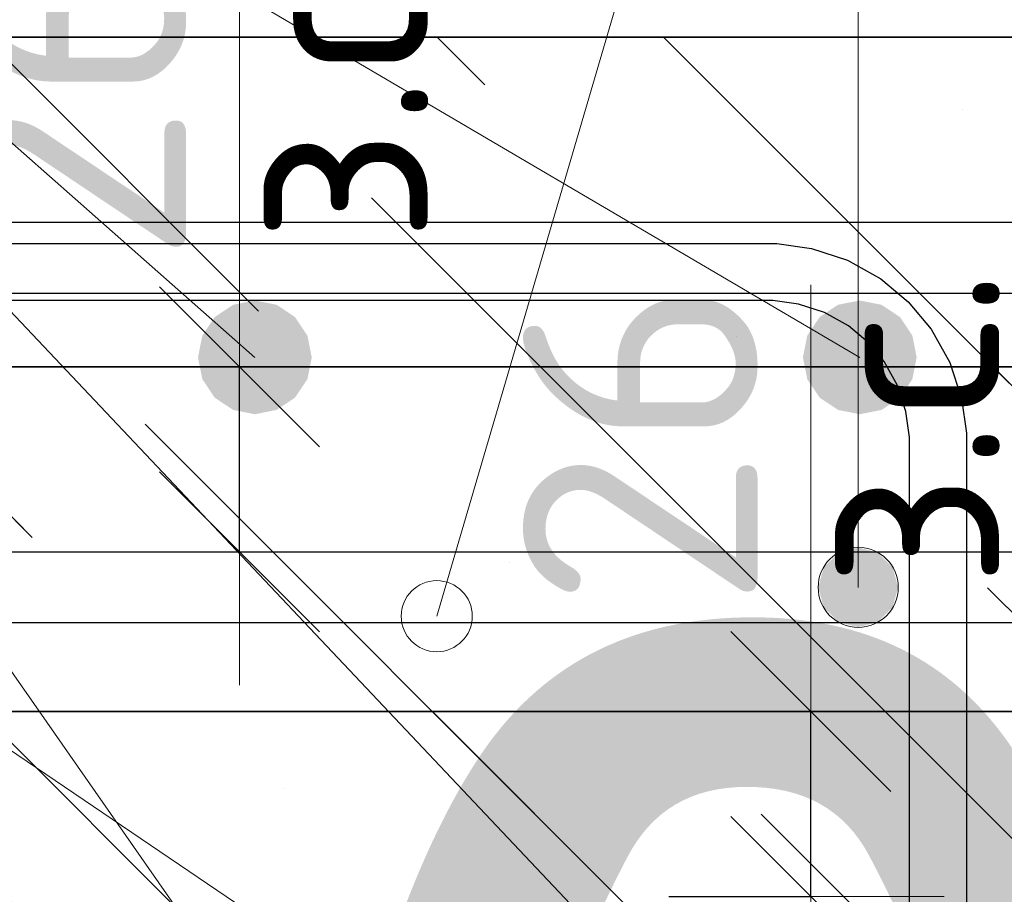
# Model space of a CAD drawing. Header units: metres. Extents: x -38 to 97, y -15 to 21.
# Tile 125 of 216: x 72.367 to 72.506, y 6.558 to 6.681. Entities that reach past the tile are written whole.
import ezdxf

# ---------------------------------------------------------------- set-up
doc = ezdxf.new("R2010")
doc.units = ezdxf.units.M
doc.header["$PDMODE"] = 65
for name, color, linetype, lineweight in [('XR$3$Арм. стержнями верхней зоны', 180, 'Continuous', 35), ('XR$3$Арм.стержн. Арматура края', 96, 'Continuous', 35), ('XR$3$Арм.стержн. Хомут', 240, 'Continuous', 35), ('XR$3$Арм.стержн.горизонт. 1', 180, 'Continuous', 35), ('XR$3$Размерная линия_ общее', 7, 'Continuous', 13), ('XR$4$Арм.стержн.горизонт. 1', 180, 'Continuous', 35), ('XR$4$Размерная линия_ общее', 7, 'Continuous', 13), ('XR$6$Арм. стержнями верхней зоны', 180, 'Continuous', 35), ('XR$6$Арм.стержн. Арматура края', 96, 'Continuous', 35), ('XR$6$ВК__отв в полу 1-2 эт', 220, 'Continuous', 25), ('XR$6$Размерная линия_ общее', 7, 'Continuous', 13)]:
    doc.layers.add(name, color=color, linetype=linetype, lineweight=lineweight)
doc.styles.add('ISOCPEUR', font='txt')
doc.dimstyles.new('DIMSTYLE_11', dxfattribs={"dimtxt": 0.033, "dimasz": 0.0375, "dimexe": 0, "dimexo": 0, "dimgap": 0.0165, "dimtad": 2, "dimdec": 0, "dimlfac": 1000, "dimrnd": 1, "dimzin": 12, "dimdsep": 46, "dimtxsty": 'ISOCPEUR', "dimblk1": 'ALL_ML_STRICH', "dimblk2": 'ALL_ML_STRICH', "dimsah": 1, "dimcen": 0, "dimclrd": 7, "dimclre": 256, "dimclrt": 7, "dimadec": 0, "dimazin": 0, "dimtfac": 1, "dimtdec": 0, "dimtix": 1, "dimtmove": 2, "dimatfit": 3, "dimfxl": 0, "dimtvp": 1.2, "dimtzin": 0, "dimlwd": 0, "dimlwe": -3, "dimarcsym": 0})
pattern_1 = [(135, (0, 0), (-0.031819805, -0.031819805), [0.4, -0.05, 0, -0.05]), (135, (-0.01591, -0.01591), (-0.031819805, -0.031819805), [0.8, -0.1, 0.1, -0.1])]

# ---------------------------------------------------------------- blocks, each defined once
blk = doc.blocks.new('ALL_ML_STRICH')
at = {"color": 0, "linetype": 'ByBlock', "lineweight": -2}
for p, q in [((0, -0.5), (0, 0.5)), ((-0.3, -0.3), (0.3, 0.3)), ((-1, 0), (0.5, 0))]:
    blk.add_line(p, q, dxfattribs=at)
blk = doc.blocks.new('*D143')
at = {"layer": 'DEFPOINTS', "color": 7, "linetype": 'Continuous', "lineweight": 13, "transparency": 33554687}
for p in [(72.50314, 6.67826), (72.50314, 6.65226), (72.54312, 6.65226)]:
    blk.add_point(p, dxfattribs=at)
at = {"layer": 'XR$3$Размерная линия_ общее', "color": 253, "linetype": 'Continuous', "lineweight": -2, "true_color": 0xa0a0a0, "transparency": 33554687}
for p, q in [((72.52314, 6.67826), (72.54312, 6.67826)), ((72.52314, 6.65226), (72.54312, 6.65226))]:
    blk.add_line(p, q, dxfattribs=at)
at = {"layer": 'XR$3$Размерная линия_ общее', "color": 7, "linetype": 'Continuous', "lineweight": -2, "transparency": 33554687}
blk.add_line((72.54312, 6.65226), (72.54312, 6.67826), dxfattribs=at)
at = {"layer": 'XR$3$Размерная линия_ общее', "color": 7, "linetype": 'Continuous', "lineweight": 13, "transparency": 33554687, "xscale": 0.0375, "yscale": 0.0375, "zscale": 0.0375}
for p, rotation in [((72.54312, 6.67826), 90), ((72.54312, 6.65226), 270)]:
    blk.add_blockref('ALL_ML_STRICH', p, dxfattribs=dict(at, rotation=rotation))
at = {"layer": 'XR$3$Размерная линия_ общее', "color": 7, "linetype": 'Continuous', "lineweight": 13, "transparency": 33554687, "insert": (72.54266, 6.69562), "char_height": 0.027, "width": 0.00135, "attachment_point": 1, "rotation": 90, "line_spacing_factor": 0.60241, "style": 'ISOCPEUR'}
blk.add_mtext('з.с.', dxfattribs=at)
at = {"layer": 'XR$3$Размерная линия_ общее', "color": 7, "linetype": 'Continuous', "lineweight": 13, "transparency": 33554687, "insert": (72.51912, 6.71598), "char_height": 0.033, "width": 0.066, "attachment_point": 5, "rotation": 90, "style": 'ISOCPEUR'}
blk.add_mtext('\\A1;{26}', dxfattribs=at)
blk = doc.blocks.new('*D495')
at = {"layer": 'DEFPOINTS', "color": 7, "linetype": 'Continuous', "lineweight": 13, "transparency": 33554687}
for p in [(72.4384, 6.58345), (72.4384, 6.55745), (72.47839, 6.55745)]:
    blk.add_point(p, dxfattribs=at)
at = {"layer": 'XR$4$Размерная линия_ общее', "color": 253, "linetype": 'Continuous', "lineweight": -2, "true_color": 0xa0a0a0, "transparency": 33554687}
for p, q in [((72.4584, 6.58345), (72.47839, 6.58345)), ((72.4584, 6.55745), (72.47839, 6.55745))]:
    blk.add_line(p, q, dxfattribs=at)
at = {"layer": 'XR$4$Размерная линия_ общее', "color": 7, "linetype": 'Continuous', "lineweight": -2, "transparency": 33554687}
blk.add_line((72.47839, 6.55745), (72.47839, 6.58345), dxfattribs=at)
at = {"layer": 'XR$4$Размерная линия_ общее', "color": 7, "linetype": 'Continuous', "lineweight": 13, "transparency": 33554687, "xscale": 0.0375, "yscale": 0.0375, "zscale": 0.0375}
for p, rotation in [((72.47839, 6.58345), 90), ((72.47839, 6.55745), 270)]:
    blk.add_blockref('ALL_ML_STRICH', p, dxfattribs=dict(at, rotation=rotation))
at = {"layer": 'XR$4$Размерная линия_ общее', "color": 7, "linetype": 'Continuous', "lineweight": 13, "transparency": 33554687, "insert": (72.47793, 6.60081), "char_height": 0.027, "width": 0.00135, "attachment_point": 1, "rotation": 90, "line_spacing_factor": 0.60241, "style": 'ISOCPEUR'}
blk.add_mtext('з.с.', dxfattribs=at)
at = {"layer": 'XR$4$Размерная линия_ общее', "color": 7, "linetype": 'Continuous', "lineweight": 13, "transparency": 33554687, "insert": (72.45439, 6.62117), "char_height": 0.033, "width": 0.066, "attachment_point": 5, "rotation": 90, "style": 'ISOCPEUR'}
blk.add_mtext('\\A1;{26}', dxfattribs=at)
blk = doc.blocks.new('*D986')
at = {"layer": 'DEFPOINTS', "color": 7, "linetype": 'Continuous', "lineweight": 13, "transparency": 33554687}
for p in [(72.35803, 6.63192), (72.35803, 6.60592), (72.39802, 6.60592)]:
    blk.add_point(p, dxfattribs=at)
at = {"layer": 'XR$6$Размерная линия_ общее', "color": 253, "linetype": 'Continuous', "lineweight": -2, "true_color": 0xa0a0a0, "transparency": 33554687}
for p, q in [((72.37803, 6.63192), (72.39802, 6.63192)), ((72.37803, 6.60592), (72.39802, 6.60592))]:
    blk.add_line(p, q, dxfattribs=at)
at = {"layer": 'XR$6$Размерная линия_ общее', "color": 7, "linetype": 'Continuous', "lineweight": -2, "transparency": 33554687}
blk.add_line((72.39802, 6.60592), (72.39802, 6.63192), dxfattribs=at)
at = {"layer": 'XR$6$Размерная линия_ общее', "color": 7, "linetype": 'Continuous', "lineweight": 13, "transparency": 33554687, "xscale": 0.0375, "yscale": 0.0375, "zscale": 0.0375}
for p, rotation in [((72.39802, 6.63192), 90), ((72.39802, 6.60592), 270)]:
    blk.add_blockref('ALL_ML_STRICH', p, dxfattribs=dict(at, rotation=rotation))
at = {"layer": 'XR$6$Размерная линия_ общее', "color": 7, "linetype": 'Continuous', "lineweight": 13, "transparency": 33554687, "insert": (72.39756, 6.64929), "char_height": 0.027, "width": 0.00135, "attachment_point": 1, "rotation": 90, "line_spacing_factor": 0.60241, "style": 'ISOCPEUR'}
blk.add_mtext('з.с.', dxfattribs=at)
at = {"layer": 'XR$6$Размерная линия_ общее', "color": 7, "linetype": 'Continuous', "lineweight": 13, "transparency": 33554687, "insert": (72.37402, 6.66965), "char_height": 0.033, "width": 0.066, "attachment_point": 5, "rotation": 90, "style": 'ISOCPEUR'}
blk.add_mtext('\\A1;{26}', dxfattribs=at)

msp = doc.modelspace()

# ---------------------------------------------------------------- hatches: boundary and pattern name
at = {"linetype": 'Continuous', "lineweight": 25, "transparency": 33554687}
h = msp.add_hatch(dxfattribs=at)
h.set_pattern_fill('__________540', scale=0.015, style=0, pattern_type=2)
h.set_pattern_definition(pattern_1)
h.paths.add_polyline_path([(72.52526, 6.67826), (72.27526, 6.67826), (72.27526, 6.37826), (72.52526, 6.37826)], flags=0)
at = {"linetype": 'Continuous', "lineweight": 13, "transparency": 33554687}
h = msp.add_hatch(dxfattribs=at)
h.set_pattern_fill('__________540', scale=0.015, style=0, pattern_type=2)
h.set_pattern_definition(pattern_1)
h.paths.add_polyline_path([(72.12578, 6.63192), (72.12578, 6.43192), (72.57861, 6.43192), (72.57861, 6.63192)], flags=0)
h = msp.add_hatch(dxfattribs=at)
h.set_pattern_fill('__________540', scale=0.015, style=0, pattern_type=2)
h.set_pattern_definition(pattern_1)
h.paths.add_polyline_path([(72.21432, 6.58345), (72.21432, 6.38345), (72.62859, 6.38345), (72.62859, 6.58345)], flags=0)
at = {"layer": 'XR$3$Арм.стержн.горизонт. 1', "linetype": 'Continuous', "lineweight": 50, "transparency": 33554687}
for points in [[(72.40819, 6.63326), (72.40758, 6.63632), (72.40584, 6.63892), (72.40325, 6.64065), (72.40019, 6.64126), (72.39713, 6.64065), (72.39453, 6.63892), (72.3928, 6.63632), (72.39219, 6.63326), (72.3928, 6.6302), (72.39453, 6.6276), (72.39713, 6.62587), (72.40019, 6.62526), (72.40325, 6.62587), (72.40584, 6.6276), (72.40758, 6.6302)], [(72.49326, 6.63326), (72.49266, 6.63632), (72.49092, 6.63892), (72.48833, 6.64065), (72.48526, 6.64126), (72.4822, 6.64065), (72.47961, 6.63892), (72.47787, 6.63632), (72.47726, 6.63326), (72.47787, 6.6302), (72.47961, 6.6276), (72.4822, 6.62587), (72.48526, 6.62526), (72.48833, 6.62587), (72.49092, 6.6276), (72.49266, 6.6302)]]:
    msp.add_hatch(color=7, dxfattribs=at).paths.add_polyline_path(points)
at = {"layer": 'XR$6$Арм. стержнями верхней зоны', "linetype": 'Continuous', "lineweight": 13, "transparency": 33554687}
for points in [[(72.48785, 6.60576), (72.48223, 6.60576), (72.4802, 6.60374)], [(72.48785, 6.60576), (72.4802, 6.60374), (72.48988, 6.60374)], [(72.48223, 6.60576), (72.48785, 6.60576), (72.48504, 6.60655)], [(72.48988, 6.60374), (72.4802, 6.60374), (72.47941, 6.60092)], [(72.48988, 6.60374), (72.47941, 6.60092), (72.49066, 6.60092)], [(72.49066, 6.60092), (72.47941, 6.60092), (72.4802, 6.59811)], [(72.49066, 6.60092), (72.4802, 6.59811), (72.48988, 6.59811)], [(72.48988, 6.59811), (72.4802, 6.59811), (72.48223, 6.59609)], [(72.48988, 6.59811), (72.48223, 6.59609), (72.48785, 6.59609)], [(72.48785, 6.59609), (72.48223, 6.59609), (72.48504, 6.5953)]]:
    msp.add_hatch(color=7, dxfattribs=at).paths.add_polyline_path(points)

# ---------------------------------------------------------------- linework, layer by layer
at = {"color": 7, "linetype": 'Continuous', "lineweight": 13, "transparency": 33554687}
for p, q in [((72.39802, 6.63192), (72.39802, 6.69192)), ((72.47839, 6.58345), (72.47839, 6.64345))]:
    msp.add_line(p, q, dxfattribs=at)
at = {"color": 7, "linetype": 'Continuous', "lineweight": 35, "transparency": 33554687}
for p, q in [((72.52526, 6.67826), (72.27526, 6.67826)), ((72.57861, 6.63192), (72.12578, 6.63192)), ((72.62859, 6.58345), (72.21432, 6.58345))]:
    msp.add_line(p, q, dxfattribs=at)
at = {"color": 7, "linetype": 'Continuous', "lineweight": 13, "transparency": 33554687}
msp.add_circle((72.42577, 6.59687), 0.005, dxfattribs=at)
at = {"layer": 'XR$3$Арм. стержнями верхней зоны', "color": 4, "linetype": 'Continuous', "lineweight": 25, "transparency": 33554687}
msp.add_lwpolyline([(72.30026, 6.65226), (72.66223, 6.65226), (72.66223, 6.64226), (72.30026, 6.64226), (72.30026, 6.65226)], dxfattribs=at)
at = {"layer": 'XR$3$Арм.стержн. Арматура края', "color": 4, "linetype": 'Continuous', "lineweight": 25, "transparency": 33554687}
for points in [[(72.66223, 6.51826), (72.33355, 6.51826), (72.32745, 6.51911), (72.3211, 6.5212), (72.31526, 6.52448), (72.31044, 6.5285), (72.30642, 6.53331), (72.30315, 6.53916), (72.30106, 6.54551), (72.30021, 6.55161), (72.30021, 6.61891), (72.30106, 6.62501), (72.30315, 6.63136), (72.30642, 6.63721), (72.31044, 6.64202), (72.31526, 6.64604), (72.3211, 6.64932), (72.32745, 6.65141), (72.33355, 6.65226), (72.66223, 6.65226)], [(72.66223, 6.64226), (72.33425, 6.64226), (72.32973, 6.64163), (72.32515, 6.64012), (72.32095, 6.63777), (72.31754, 6.63492), (72.31469, 6.63151), (72.31234, 6.62732), (72.31084, 6.62274), (72.31021, 6.61822), (72.31021, 6.5523), (72.31084, 6.54778), (72.31234, 6.5432), (72.31469, 6.53901), (72.31754, 6.5356), (72.32095, 6.53275), (72.32515, 6.5304), (72.32973, 6.52889), (72.33425, 6.52826), (72.66223, 6.52826)]]:
    msp.add_lwpolyline(points, dxfattribs=at)
at = {"layer": 'XR$3$Арм.стержн. Хомут', "color": 40, "linetype": 'Continuous', "lineweight": 25, "transparency": 33554687}
for points in [[(72.3269, 6.64926), (72.47359, 6.64926), (72.47847, 6.64858), (72.48355, 6.64691), (72.48822, 6.64429), (72.49207, 6.64107), (72.49529, 6.63722), (72.49791, 6.63254), (72.49959, 6.62746), (72.50026, 6.62258), (72.50026, 6.42994), (72.49959, 6.42506), (72.49791, 6.41998), (72.49529, 6.4153), (72.49207, 6.41145), (72.48822, 6.40823), (72.48355, 6.40561), (72.47847, 6.40394), (72.47359, 6.40326), (72.3269, 6.40326)], [(72.3269, 6.64926), (72.47359, 6.64926), (72.47847, 6.64858), (72.48355, 6.64691), (72.48822, 6.64429), (72.49207, 6.64107), (72.49529, 6.63722), (72.49791, 6.63254), (72.49959, 6.62746), (72.50026, 6.62258), (72.50026, 6.42994), (72.49959, 6.42506), (72.49791, 6.41998), (72.49529, 6.4153), (72.49207, 6.41145), (72.48822, 6.40823), (72.48355, 6.40561), (72.47847, 6.40394), (72.47359, 6.40326), (72.3269, 6.40326)], [(72.32746, 6.41126), (72.47303, 6.41126), (72.47665, 6.41176), (72.48031, 6.41297), (72.48367, 6.41485), (72.4864, 6.41713), (72.48868, 6.41986), (72.49055, 6.42321), (72.49176, 6.42687), (72.49226, 6.43049), (72.49226, 6.62203), (72.49176, 6.62564), (72.49055, 6.62931), (72.48868, 6.63266), (72.4864, 6.63539), (72.48367, 6.63767), (72.48031, 6.63955), (72.47665, 6.64076), (72.47303, 6.64126), (72.32746, 6.64126)], [(72.32746, 6.41126), (72.47303, 6.41126), (72.47665, 6.41176), (72.48031, 6.41297), (72.48367, 6.41485), (72.4864, 6.41713), (72.48868, 6.41986), (72.49055, 6.42321), (72.49176, 6.42687), (72.49226, 6.43049), (72.49226, 6.62203), (72.49176, 6.62564), (72.49055, 6.62931), (72.48868, 6.63266), (72.4864, 6.63539), (72.48367, 6.63767), (72.48031, 6.63955), (72.47665, 6.64076), (72.47303, 6.64126), (72.32746, 6.64126)]]:
    msp.add_lwpolyline(points, dxfattribs=at)
at = {"layer": 'XR$3$Арм.стержн.горизонт. 1', "color": 7, "linetype": 'Continuous', "lineweight": 13, "transparency": 33554687}
for q in [(72.4853, 6.41826), (72.4853, 6.51326), (72.48526, 6.63326), (72.40019, 6.63326)]:
    msp.add_line((72.23031, 6.78305), q, dxfattribs=at)
at = {"layer": 'XR$4$Арм.стержн.горизонт. 1', "color": 7, "linetype": 'Continuous', "lineweight": 13, "transparency": 33554687}
msp.add_line((72.1672, 6.71235), (72.42428, 6.53845), dxfattribs=at)
at = {"layer": 'XR$6$Арм. стержнями верхней зоны', "color": 7, "linetype": 'Continuous', "lineweight": 13, "transparency": 33554687}
for p, q in [((72.48504, 6.80284), (72.48504, 6.60092)), ((72.48504, 6.60655), (72.48504, 6.60655)), ((72.47941, 6.60092), (72.47941, 6.60092)), ((72.49066, 6.60092), (72.49066, 6.60092)), ((72.48504, 6.5953), (72.48504, 6.5953))]:
    msp.add_line(p, q, dxfattribs=at)
at = {"layer": 'XR$6$Арм. стержнями верхней зоны', "color": 4, "linetype": 'Continuous', "lineweight": 25, "transparency": 33554687}
msp.add_lwpolyline([(72.15077, 6.60592), (72.58361, 6.60592), (72.58361, 6.59592), (72.15077, 6.59592), (72.15077, 6.60592)], dxfattribs=at)
at = {"layer": 'XR$6$Арм. стержнями верхней зоны', "color": 7, "linetype": 'Continuous', "lineweight": 13, "transparency": 33554687}
msp.add_circle((72.48504, 6.60092), 0.00563, dxfattribs=at)
at = {"layer": 'XR$6$Арм.стержн. Арматура края', "color": 4, "linetype": 'Continuous', "lineweight": 25, "transparency": 33554687}
for points in [[(72.58361, 6.47192), (72.17933, 6.47192), (72.17412, 6.47265), (72.16868, 6.47444), (72.16367, 6.47725), (72.15954, 6.4807), (72.15609, 6.48482), (72.15329, 6.48983), (72.15149, 6.49527), (72.15077, 6.50049), (72.15077, 6.57736), (72.15149, 6.58258), (72.15329, 6.58801), (72.15609, 6.59302), (72.15954, 6.59715), (72.16367, 6.6006), (72.16868, 6.60341), (72.17412, 6.6052), (72.17933, 6.60592), (72.58361, 6.60592)], [(72.58361, 6.59592), (72.18002, 6.59592), (72.17639, 6.59542), (72.17272, 6.59421), (72.16936, 6.59233), (72.16664, 6.59005), (72.16436, 6.58733), (72.16248, 6.58397), (72.16127, 6.5803), (72.16077, 6.57667), (72.16077, 6.50118), (72.16127, 6.49755), (72.16248, 6.49388), (72.16436, 6.49052), (72.16664, 6.4878), (72.16936, 6.48552), (72.17272, 6.48364), (72.17639, 6.48243), (72.18002, 6.48192), (72.58361, 6.48192)]]:
    msp.add_lwpolyline(points, dxfattribs=at)
at = {"layer": 'XR$6$ВК__отв в полу 1-2 эт', "color": 7, "linetype": 'Continuous', "lineweight": 13, "transparency": 33554687}
msp.add_line((72.42577, 6.59687), (72.48625, 6.80286), dxfattribs=at)

# ---------------------------------------------------------------- texts
at = {"color": 7, "linetype": 'Continuous', "lineweight": 35, "transparency": 33554687, "insert": (70.35063, 6.34671), "char_height": 0.25, "width": 2.7437149, "attachment_point": 7, "style": 'ISOCPEUR'}
msp.add_mtext('\\W0.96;ГОСТ 34028-2016', dxfattribs=at)

# ---------------------------------------------------------------- dimensions: what is measured, and where the dimension line sits
at = {"layer": 'XR$3$Размерная линия_ общее', "color": 7, "linetype": 'Continuous', "lineweight": 13, "transparency": 33554687}
dim = msp.add_linear_dim(base=(72.54312, 6.67826), p1=(72.52314, 6.65226), p2=(72.52314, 6.67826), angle=90, text='<>\\Xз.с.', dimstyle='DIMSTYLE_11', override={"dimpost": '<>', "dimclrd": 7, "dimclre": 253, "dimclrt": 7, "dimlwd": 0, "dimlwe": 65533}, dxfattribs=at)
dim.commit()
dim.dimension.update_dxf_attribs({"geometry": '*D143', "text_midpoint": (72.51912, 6.71598), "dimtype": 160})
at = {"layer": 'XR$4$Размерная линия_ общее', "color": 7, "linetype": 'Continuous', "lineweight": 13, "transparency": 33554687}
dim = msp.add_linear_dim(base=(72.47839, 6.58345), p1=(72.4584, 6.55745), p2=(72.4584, 6.58345), angle=90, text='<>\\Xз.с.', dimstyle='DIMSTYLE_11', override={"dimpost": '<>', "dimclrd": 7, "dimclre": 253, "dimclrt": 7, "dimlwd": 0, "dimlwe": 65533}, dxfattribs=at)
dim.commit()
dim.dimension.update_dxf_attribs({"geometry": '*D495', "text_midpoint": (72.45439, 6.62117), "dimtype": 160})
at = {"layer": 'XR$6$Размерная линия_ общее', "color": 7, "linetype": 'Continuous', "lineweight": 13, "transparency": 33554687}
dim = msp.add_linear_dim(base=(72.39802, 6.63192), p1=(72.37803, 6.60592), p2=(72.37803, 6.63192), angle=90, text='<>\\Xз.с.', dimstyle='DIMSTYLE_11', override={"dimpost": '<>', "dimclrd": 7, "dimclre": 253, "dimclrt": 7, "dimlwd": 0, "dimlwe": 65533}, dxfattribs=at)
dim.commit()
dim.dimension.update_dxf_attribs({"geometry": '*D986', "text_midpoint": (72.37402, 6.66965), "dimtype": 160})

doc.saveas('drawing.dxf')
